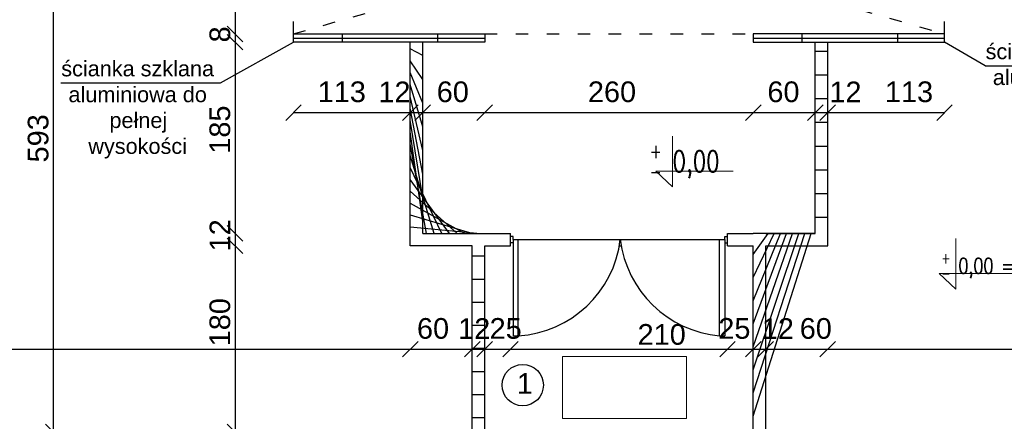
# Model space of a CAD drawing. Header units: millimetres. Extents: x 6528 to 149658, y 3342 to 12852.
# Tile 80 of 122: x 77840 to 78793, y 7321 to 7709. Entities that reach past the tile are written whole.
import ezdxf

# ---------------------------------------------------------------- set-up
doc = ezdxf.new("R2010")
doc.units = ezdxf.units.MM
doc.linetypes.add('ACAD_ISO03W100', pattern=[30, 12, -18])
doc.layers.add('&_opisy_100', color=51, linetype='Continuous', lineweight=20)
doc.styles.add('Romans', font='romans.shx', dxfattribs={"width": 0.75})
doc.styles.get("Standard").update_dxf_attribs({"font": 'arial.ttf'})
doc.dimstyles.new('ISO-25', dxfattribs={"dimtxt": 2.5, "dimasz": 2.5, "dimexe": 1.25, "dimexo": 0.625, "dimtad": 1, "dimtxsty": 'Standard', "dimcen": 2.5, "dimadec": 0, "dimazin": 0, "dimtfac": 1, "dimtmove": 0, "dimatfit": 3, "dimfxl": 1, "dimarcsym": 0})

# ---------------------------------------------------------------- blocks, each defined once
blk = doc.blocks.new('_Oblique')
at = {"color": 0, "linetype": 'ByBlock', "lineweight": -2}
blk.add_line((-0.5, -0.5), (0.5, 0.5), dxfattribs=at)
blk = doc.blocks.new('*D2651')
at = {"color": 0, "lineweight": -2, "transparency": 16777216}
blk.add_line((77539.85100691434, 7390.625447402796), (78217.85100786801, 7390.625447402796), dxfattribs=at)
at = {"layer": 'Defpoints', "color": 0, "transparency": 16777216}
for p in [(77539.85100691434, 7513.383184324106), (78217.85100786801, 7490.670604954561), (78217.85100786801, 7390.625447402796)]:
    blk.add_point(p, dxfattribs=at)
at = {"color": 0, "lineweight": -2, "transparency": 16777216, "xscale": 15, "yscale": 15, "zscale": 15, "rotation": 180}
blk.add_blockref('_Oblique', (77539.85100691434, 7390.625447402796), dxfattribs=at)
at = {"color": 0, "lineweight": -2, "transparency": 16777216, "xscale": 15, "yscale": 15, "zscale": 15}
blk.add_blockref('_Oblique', (78217.85100786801, 7390.625447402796), dxfattribs=at)
at = {"color": 0, "transparency": 16777216, "insert": (77799.1279331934, 7410.61544610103), "char_height": 20, "attachment_point": 5}
blk.add_mtext('678', dxfattribs=at)
blk = doc.blocks.new('*D2654')
at = {"color": 0, "lineweight": -2, "transparency": 16777216}
blk.add_line((78217.85100786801, 7390.625447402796), (78277.85100786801, 7390.625447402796), dxfattribs=at)
at = {"layer": 'Defpoints', "color": 0, "transparency": 16777216}
for p in [(78217.85100786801, 7513.383184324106), (78277.85100786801, 7490.670604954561), (78277.85100786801, 7390.625447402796)]:
    blk.add_point(p, dxfattribs=at)
at = {"color": 0, "lineweight": -2, "transparency": 16777216, "xscale": 15, "yscale": 15, "zscale": 15, "rotation": 180}
blk.add_blockref('_Oblique', (78217.85100786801, 7390.625447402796), dxfattribs=at)
at = {"color": 0, "lineweight": -2, "transparency": 16777216, "xscale": 15, "yscale": 15, "zscale": 15}
blk.add_blockref('_Oblique', (78277.85100786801, 7390.625447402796), dxfattribs=at)
at = {"color": 0, "transparency": 16777216, "insert": (78239.86396806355, 7410.61544610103), "char_height": 20, "attachment_point": 5}
blk.add_mtext('60', dxfattribs=at)
blk = doc.blocks.new('*D2655')
at = {"color": 0, "lineweight": -2, "transparency": 16777216}
blk.add_line((78277.85100786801, 7390.625447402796), (78289.85100786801, 7390.625447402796), dxfattribs=at)
at = {"layer": 'Defpoints', "color": 0, "transparency": 16777216}
for p in [(78277.85100786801, 7490.670604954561), (78289.85100786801, 7490.670604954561), (78289.85100786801, 7390.625447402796)]:
    blk.add_point(p, dxfattribs=at)
at = {"color": 0, "lineweight": -2, "transparency": 16777216, "xscale": 15, "yscale": 15, "zscale": 15, "rotation": 180}
blk.add_blockref('_Oblique', (78277.85100786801, 7390.625447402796), dxfattribs=at)
at = {"color": 0, "lineweight": -2, "transparency": 16777216, "xscale": 15, "yscale": 15, "zscale": 15}
blk.add_blockref('_Oblique', (78289.85100786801, 7390.625447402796), dxfattribs=at)
at = {"color": 0, "transparency": 16777216, "insert": (78279.7579185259, 7410.61544610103), "char_height": 20, "attachment_point": 5}
blk.add_mtext('12', dxfattribs=at)
blk = doc.blocks.new('*D2656')
at = {"color": 0, "lineweight": -2, "transparency": 16777216}
blk.add_line((78289.85100786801, 7390.625447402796), (78314.85100786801, 7390.625447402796), dxfattribs=at)
at = {"layer": 'Defpoints', "color": 0, "transparency": 16777216}
for p in [(78289.85100786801, 7490.670604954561), (78314.85100786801, 7490.670604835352), (78314.85100786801, 7390.625447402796)]:
    blk.add_point(p, dxfattribs=at)
at = {"color": 0, "lineweight": -2, "transparency": 16777216, "xscale": 15, "yscale": 15, "zscale": 15, "rotation": 180}
blk.add_blockref('_Oblique', (78289.85100786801, 7390.625447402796), dxfattribs=at)
at = {"color": 0, "lineweight": -2, "transparency": 16777216, "xscale": 15, "yscale": 15, "zscale": 15}
blk.add_blockref('_Oblique', (78314.85100786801, 7390.625447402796), dxfattribs=at)
at = {"color": 0, "transparency": 16777216, "insert": (78310.1969777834, 7410.61544610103), "char_height": 20, "attachment_point": 5}
blk.add_mtext('25', dxfattribs=at)
blk = doc.blocks.new('*D2657')
at = {"color": 0, "lineweight": -2, "transparency": 16777216}
blk.add_line((78314.85100786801, 7390.625447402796), (78524.85100786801, 7390.625447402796), dxfattribs=at)
at = {"layer": 'Defpoints', "color": 0, "transparency": 16777216}
for p in [(78314.85100786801, 7490.670604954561), (78524.85100786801, 7490.670604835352), (78524.85100786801, 7390.625447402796)]:
    blk.add_point(p, dxfattribs=at)
at = {"color": 0, "lineweight": -2, "transparency": 16777216, "xscale": 15, "yscale": 15, "zscale": 15, "rotation": 180}
blk.add_blockref('_Oblique', (78314.85100786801, 7390.625447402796), dxfattribs=at)
at = {"color": 0, "lineweight": -2, "transparency": 16777216, "xscale": 15, "yscale": 15, "zscale": 15}
blk.add_blockref('_Oblique', (78524.85100786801, 7390.625447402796), dxfattribs=at)
at = {"color": 0, "transparency": 16777216, "insert": (78461.15180795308, 7404.820510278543), "char_height": 20, "attachment_point": 5}
blk.add_mtext('210', dxfattribs=at)
blk = doc.blocks.new('*D2658')
at = {"color": 0, "lineweight": -2, "transparency": 16777216}
blk.add_line((78524.85100786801, 7390.625447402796), (78549.85100786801, 7390.625447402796), dxfattribs=at)
at = {"layer": 'Defpoints', "color": 0, "transparency": 16777216}
for p in [(78524.85100786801, 7490.670604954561), (78549.85100786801, 7490.670604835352), (78549.85100786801, 7390.625447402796)]:
    blk.add_point(p, dxfattribs=at)
at = {"color": 0, "lineweight": -2, "transparency": 16777216, "xscale": 15, "yscale": 15, "zscale": 15, "rotation": 180}
blk.add_blockref('_Oblique', (78524.85100786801, 7390.625447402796), dxfattribs=at)
at = {"color": 0, "lineweight": -2, "transparency": 16777216, "xscale": 15, "yscale": 15, "zscale": 15}
blk.add_blockref('_Oblique', (78549.85100786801, 7390.625447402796), dxfattribs=at)
at = {"color": 0, "transparency": 16777216, "insert": (78531.51269405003, 7410.61544610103), "char_height": 20, "attachment_point": 5}
blk.add_mtext('25', dxfattribs=at)
blk = doc.blocks.new('*D2659')
at = {"color": 0, "lineweight": -2, "transparency": 16777216}
blk.add_line((78549.85100786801, 7390.625447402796), (78561.85100786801, 7390.625447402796), dxfattribs=at)
at = {"layer": 'Defpoints', "color": 0, "transparency": 16777216}
for p in [(78549.85100786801, 7490.670604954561), (78561.85100786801, 7490.670604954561), (78561.85100786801, 7390.625447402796)]:
    blk.add_point(p, dxfattribs=at)
at = {"color": 0, "lineweight": -2, "transparency": 16777216, "xscale": 15, "yscale": 15, "zscale": 15, "rotation": 180}
blk.add_blockref('_Oblique', (78549.85100786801, 7390.625447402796), dxfattribs=at)
at = {"color": 0, "lineweight": -2, "transparency": 16777216, "xscale": 15, "yscale": 15, "zscale": 15}
blk.add_blockref('_Oblique', (78561.85100786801, 7390.625447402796), dxfattribs=at)
at = {"color": 0, "transparency": 16777216, "insert": (78573.58544032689, 7410.61544610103), "char_height": 20, "attachment_point": 5}
blk.add_mtext('12', dxfattribs=at)
blk = doc.blocks.new('*D2660')
at = {"color": 0, "lineweight": -2, "transparency": 16777216}
blk.add_line((78561.85100786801, 7390.625447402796), (78621.85100786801, 7390.625447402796), dxfattribs=at)
at = {"layer": 'Defpoints', "color": 0, "transparency": 16777216}
for p in [(78561.85100786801, 7490.670604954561), (78621.85100786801, 7490.670604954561), (78621.85100786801, 7390.625447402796)]:
    blk.add_point(p, dxfattribs=at)
at = {"color": 0, "lineweight": -2, "transparency": 16777216, "xscale": 15, "yscale": 15, "zscale": 15, "rotation": 180}
blk.add_blockref('_Oblique', (78561.85100786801, 7390.625447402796), dxfattribs=at)
at = {"color": 0, "lineweight": -2, "transparency": 16777216, "xscale": 15, "yscale": 15, "zscale": 15}
blk.add_blockref('_Oblique', (78621.85100786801, 7390.625447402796), dxfattribs=at)
at = {"color": 0, "transparency": 16777216, "insert": (78610.30013887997, 7410.61544610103), "char_height": 20, "attachment_point": 5}
blk.add_mtext('60', dxfattribs=at)
blk = doc.blocks.new('*D2661')
at = {"color": 0, "lineweight": -2, "transparency": 16777216}
blk.add_line((78621.85100786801, 7390.625447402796), (79301.85100715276, 7390.625447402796), dxfattribs=at)
at = {"layer": 'Defpoints', "color": 0, "transparency": 16777216}
for p in [(78621.85100786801, 7490.670604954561), (79301.85100715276, 7490.670604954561), (79301.85100715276, 7390.625447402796)]:
    blk.add_point(p, dxfattribs=at)
at = {"color": 0, "lineweight": -2, "transparency": 16777216, "xscale": 15, "yscale": 15, "zscale": 15, "rotation": 180}
blk.add_blockref('_Oblique', (78621.85100786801, 7390.625447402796), dxfattribs=at)
at = {"color": 0, "lineweight": -2, "transparency": 16777216, "xscale": 15, "yscale": 15, "zscale": 15}
blk.add_blockref('_Oblique', (79301.85100715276, 7390.625447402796), dxfattribs=at)
at = {"color": 0, "transparency": 16777216, "insert": (78947.49917714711, 7410.61544610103), "char_height": 20, "attachment_point": 5}
blk.add_mtext('679', dxfattribs=at)
blk = doc.blocks.new('*D2663')
at = {"color": 0, "lineweight": -2, "transparency": 16777216}
blk.add_line((78104.85100786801, 7619.562587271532), (78217.85100786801, 7619.562587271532), dxfattribs=at)
at = {"layer": 'Defpoints', "color": 0, "transparency": 16777216}
for p in [(78104.85100786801, 7687.670604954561), (78217.85100786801, 7687.670604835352), (78217.85100786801, 7619.562587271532)]:
    blk.add_point(p, dxfattribs=at)
at = {"color": 0, "lineweight": -2, "transparency": 16777216, "xscale": 15, "yscale": 15, "zscale": 15, "rotation": 180}
blk.add_blockref('_Oblique', (78104.85100786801, 7619.562587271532), dxfattribs=at)
at = {"color": 0, "lineweight": -2, "transparency": 16777216, "xscale": 15, "yscale": 15, "zscale": 15}
blk.add_blockref('_Oblique', (78217.85100786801, 7619.562587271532), dxfattribs=at)
at = {"color": 0, "transparency": 16777216, "insert": (78151.56638877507, 7639.552585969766), "char_height": 20, "attachment_point": 5}
blk.add_mtext('113', dxfattribs=at)
blk = doc.blocks.new('*D2664')
at = {"color": 0, "lineweight": -2, "transparency": 16777216}
blk.add_line((78217.85100786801, 7619.562587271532), (78229.8510076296, 7619.562587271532), dxfattribs=at)
at = {"layer": 'Defpoints', "color": 0, "transparency": 16777216}
for p in [(78217.85100786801, 7687.670604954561), (78229.8510076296, 7687.670604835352), (78229.8510076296, 7619.562587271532)]:
    blk.add_point(p, dxfattribs=at)
at = {"color": 0, "lineweight": -2, "transparency": 16777216, "xscale": 15, "yscale": 15, "zscale": 15, "rotation": 180}
blk.add_blockref('_Oblique', (78217.85100786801, 7619.562587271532), dxfattribs=at)
at = {"color": 0, "lineweight": -2, "transparency": 16777216, "xscale": 15, "yscale": 15, "zscale": 15}
blk.add_blockref('_Oblique', (78229.8510076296, 7619.562587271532), dxfattribs=at)
at = {"color": 0, "transparency": 16777216, "insert": (78202.54159324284, 7639.552585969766), "char_height": 20, "attachment_point": 5}
blk.add_mtext('12', dxfattribs=at)
blk = doc.blocks.new('*D2665')
at = {"color": 0, "lineweight": -2, "transparency": 16777216}
blk.add_line((78229.8510076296, 7619.562587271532), (78289.8510076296, 7619.562587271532), dxfattribs=at)
at = {"layer": 'Defpoints', "color": 0, "transparency": 16777216}
for p in [(78229.8510076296, 7687.670604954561), (78289.8510076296, 7687.670604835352), (78289.8510076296, 7619.562587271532)]:
    blk.add_point(p, dxfattribs=at)
at = {"color": 0, "lineweight": -2, "transparency": 16777216, "xscale": 15, "yscale": 15, "zscale": 15, "rotation": 180}
blk.add_blockref('_Oblique', (78229.8510076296, 7619.562587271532), dxfattribs=at)
at = {"color": 0, "lineweight": -2, "transparency": 16777216, "xscale": 15, "yscale": 15, "zscale": 15}
blk.add_blockref('_Oblique', (78289.8510076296, 7619.562587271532), dxfattribs=at)
at = {"color": 0, "transparency": 16777216, "insert": (78259.00521962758, 7639.552585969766), "char_height": 20, "attachment_point": 5}
blk.add_mtext('60', dxfattribs=at)
blk = doc.blocks.new('*D2666')
at = {"color": 0, "lineweight": -2, "transparency": 16777216}
blk.add_line((78289.8510076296, 7619.56258750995), (78549.85100810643, 7619.56258750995), dxfattribs=at)
at = {"layer": 'Defpoints', "color": 0, "transparency": 16777216}
for p in [(78289.8510076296, 7687.67060519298), (78549.85100810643, 7687.67060507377), (78549.85100810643, 7619.56258750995)]:
    blk.add_point(p, dxfattribs=at)
at = {"color": 0, "lineweight": -2, "transparency": 16777216, "xscale": 15, "yscale": 15, "zscale": 15, "rotation": 180}
blk.add_blockref('_Oblique', (78289.8510076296, 7619.56258750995), dxfattribs=at)
at = {"color": 0, "lineweight": -2, "transparency": 16777216, "xscale": 15, "yscale": 15, "zscale": 15}
blk.add_blockref('_Oblique', (78549.85100810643, 7619.56258750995), dxfattribs=at)
at = {"color": 0, "transparency": 16777216, "insert": (78413.0782362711, 7639.552586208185), "char_height": 20, "attachment_point": 5}
blk.add_mtext('260', dxfattribs=at)
blk = doc.blocks.new('*D2667')
at = {"color": 0, "lineweight": -2, "transparency": 16777216}
blk.add_line((78549.85100810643, 7619.56258750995), (78609.85100810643, 7619.56258750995), dxfattribs=at)
at = {"layer": 'Defpoints', "color": 0, "transparency": 16777216}
for p in [(78549.85100810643, 7687.67060519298), (78609.85100810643, 7687.67060507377), (78609.85100810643, 7619.56258750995)]:
    blk.add_point(p, dxfattribs=at)
at = {"color": 0, "lineweight": -2, "transparency": 16777216, "xscale": 15, "yscale": 15, "zscale": 15, "rotation": 180}
blk.add_blockref('_Oblique', (78549.85100810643, 7619.56258750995), dxfattribs=at)
at = {"color": 0, "lineweight": -2, "transparency": 16777216, "xscale": 15, "yscale": 15, "zscale": 15}
blk.add_blockref('_Oblique', (78609.85100810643, 7619.56258750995), dxfattribs=at)
at = {"color": 0, "transparency": 16777216, "insert": (78579.00522010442, 7639.552586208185), "char_height": 20, "attachment_point": 5}
blk.add_mtext('60', dxfattribs=at)
blk = doc.blocks.new('*D2668')
at = {"color": 0, "lineweight": -2, "transparency": 16777216}
blk.add_line((78609.85100810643, 7619.56258750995), (78621.85100786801, 7619.56258750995), dxfattribs=at)
at = {"layer": 'Defpoints', "color": 0, "transparency": 16777216}
for p in [(78609.85100810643, 7687.67060519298), (78621.85100786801, 7687.67060507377), (78621.85100786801, 7619.56258750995)]:
    blk.add_point(p, dxfattribs=at)
at = {"color": 0, "lineweight": -2, "transparency": 16777216, "xscale": 15, "yscale": 15, "zscale": 15, "rotation": 180}
blk.add_blockref('_Oblique', (78609.85100810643, 7619.56258750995), dxfattribs=at)
at = {"color": 0, "lineweight": -2, "transparency": 16777216, "xscale": 15, "yscale": 15, "zscale": 15}
blk.add_blockref('_Oblique', (78621.85100786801, 7619.56258750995), dxfattribs=at)
at = {"color": 0, "transparency": 16777216, "insert": (78639.00522010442, 7639.552586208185), "char_height": 20, "attachment_point": 5}
blk.add_mtext('12', dxfattribs=at)
blk = doc.blocks.new('*D2669')
at = {"color": 0, "lineweight": -2, "transparency": 16777216}
blk.add_line((78621.85100786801, 7619.56258750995), (78734.85100786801, 7619.56258750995), dxfattribs=at)
at = {"layer": 'Defpoints', "color": 0, "transparency": 16777216}
for p in [(78621.85100786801, 7687.67060519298), (78734.85100786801, 7687.670604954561), (78734.85100786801, 7619.56258750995)]:
    blk.add_point(p, dxfattribs=at)
at = {"color": 0, "lineweight": -2, "transparency": 16777216, "xscale": 15, "yscale": 15, "zscale": 15, "rotation": 180}
blk.add_blockref('_Oblique', (78621.85100786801, 7619.56258750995), dxfattribs=at)
at = {"color": 0, "lineweight": -2, "transparency": 16777216, "xscale": 15, "yscale": 15, "zscale": 15}
blk.add_blockref('_Oblique', (78734.85100786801, 7619.56258750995), dxfattribs=at)
at = {"color": 0, "transparency": 16777216, "insert": (78700.5384153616, 7639.552586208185), "char_height": 20, "attachment_point": 5}
blk.add_mtext('113', dxfattribs=at)
blk = doc.blocks.new('*D2672')
at = {"color": 0, "lineweight": -2, "transparency": 16777216}
blk.add_line((77872.4037315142, 7903.670604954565), (77872.4037315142, 7310.670601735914), dxfattribs=at)
at = {"layer": 'Defpoints', "color": 0, "transparency": 16777216}
for p in [(78062.40372769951, 7903.670604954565), (77872.4037315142, 7310.670601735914), (77902.77946131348, 7310.670601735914)]:
    blk.add_point(p, dxfattribs=at)
at = {"color": 0, "lineweight": -2, "transparency": 16777216, "xscale": 15, "yscale": 15, "zscale": 15}
for p, rotation in [((77872.4037315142, 7903.670604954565), 90), ((77872.4037315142, 7310.670601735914), 270)]:
    blk.add_blockref('_Oblique', p, dxfattribs=dict(at, rotation=rotation))
at = {"color": 0, "transparency": 16777216, "insert": (77857.77982585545, 7594.63830805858), "char_height": 20, "attachment_point": 5, "rotation": 90}
blk.add_mtext('593', dxfattribs=at)
blk = doc.blocks.new('*D2679')
at = {"color": 0, "lineweight": -2, "transparency": 16777216}
blk.add_line((78048.27135174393, 7875.670604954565), (78048.27135174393, 7695.670604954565), dxfattribs=at)
at = {"layer": 'Defpoints', "color": 0, "transparency": 16777216}
for p in [(78092.85101168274, 7875.670604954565), (78048.27135174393, 7695.670604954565), (78104.85100786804, 7695.670604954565)]:
    blk.add_point(p, dxfattribs=at)
at = {"color": 0, "lineweight": -2, "transparency": 16777216, "xscale": 15, "yscale": 15, "zscale": 15}
for p, rotation in [((78048.27135174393, 7875.670604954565), 90), ((78048.27135174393, 7695.670604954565), 270)]:
    blk.add_blockref('_Oblique', p, dxfattribs=dict(at, rotation=rotation))
at = {"color": 0, "transparency": 16777216, "insert": (78033.64743273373, 7761.111613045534), "char_height": 20, "attachment_point": 5, "rotation": 90}
blk.add_mtext('180', dxfattribs=at)
blk = doc.blocks.new('*D2681')
at = {"color": 0, "lineweight": -2, "transparency": 16777216}
blk.add_line((78048.27135412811, 7695.670604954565), (78048.27135412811, 7687.670604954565), dxfattribs=at)
at = {"layer": 'Defpoints', "color": 0, "transparency": 16777216}
for p in [(78104.85100786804, 7695.670604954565), (78048.27135412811, 7687.670604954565), (78104.85100786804, 7687.670604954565)]:
    blk.add_point(p, dxfattribs=at)
at = {"color": 0, "lineweight": -2, "transparency": 16777216, "xscale": 15, "yscale": 15, "zscale": 15}
for p, rotation in [((78048.27135412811, 7695.670604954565), 90), ((78048.27135412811, 7687.670604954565), 270)]:
    blk.add_blockref('_Oblique', p, dxfattribs=dict(at, rotation=rotation))
at = {"color": 0, "transparency": 16777216, "insert": (78033.64743273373, 7695.219893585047), "char_height": 20, "attachment_point": 5, "rotation": 90}
blk.add_mtext('8', dxfattribs=at)
blk = doc.blocks.new('*D2682')
at = {"color": 0, "lineweight": -2, "transparency": 16777216}
blk.add_line((78048.27135889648, 7687.670604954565), (78048.27135889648, 7502.670604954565), dxfattribs=at)
at = {"layer": 'Defpoints', "color": 0, "transparency": 16777216}
for p in [(78104.85101025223, 7687.670604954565), (78048.27135889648, 7502.670604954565), (78229.85100786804, 7502.670604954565)]:
    blk.add_point(p, dxfattribs=at)
at = {"color": 0, "lineweight": -2, "transparency": 16777216, "xscale": 15, "yscale": 15, "zscale": 15}
for p, rotation in [((78048.27135889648, 7687.670604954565), 90), ((78048.27135889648, 7502.670604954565), 270)]:
    blk.add_blockref('_Oblique', p, dxfattribs=dict(at, rotation=rotation))
at = {"color": 0, "transparency": 16777216, "insert": (78033.64743511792, 7603.089941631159), "char_height": 20, "attachment_point": 5, "rotation": 90}
blk.add_mtext('185', dxfattribs=at)
blk = doc.blocks.new('*D2683')
at = {"color": 0, "lineweight": -2, "transparency": 16777216}
blk.add_line((78048.27136128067, 7502.670609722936), (78048.27136128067, 7490.670604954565), dxfattribs=at)
at = {"layer": 'Defpoints', "color": 0, "transparency": 16777216}
for p in [(78229.85100786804, 7502.670609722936), (78048.27136128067, 7490.670604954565), (78217.85100786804, 7490.670604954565)]:
    blk.add_point(p, dxfattribs=at)
at = {"color": 0, "lineweight": -2, "transparency": 16777216, "xscale": 15, "yscale": 15, "zscale": 15}
for p, rotation in [((78048.27136128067, 7502.670609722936), 90), ((78048.27136128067, 7490.670604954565), 270)]:
    blk.add_blockref('_Oblique', p, dxfattribs=dict(at, rotation=rotation))
at = {"color": 0, "transparency": 16777216, "insert": (78033.64743511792, 7500.809954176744), "char_height": 20, "attachment_point": 5, "rotation": 90}
blk.add_mtext('12', dxfattribs=at)
blk = doc.blocks.new('*D2684')
at = {"color": 0, "lineweight": -2, "transparency": 16777216}
blk.add_line((78048.27136318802, 7490.670612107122), (78048.27136318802, 7310.670604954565), dxfattribs=at)
at = {"layer": 'Defpoints', "color": 0, "transparency": 16777216}
for p in [(78229.85100786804, 7490.670612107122), (78048.27136318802, 7310.670604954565), (78217.85100786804, 7310.670604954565)]:
    blk.add_point(p, dxfattribs=at)
at = {"color": 0, "lineweight": -2, "transparency": 16777216, "xscale": 15, "yscale": 15, "zscale": 15}
for p, rotation in [((78048.27136318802, 7490.670612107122), 90), ((78048.27136318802, 7310.670604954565), 270)]:
    blk.add_blockref('_Oblique', p, dxfattribs=dict(at, rotation=rotation))
at = {"color": 0, "transparency": 16777216, "insert": (78033.64743511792, 7416.757795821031), "char_height": 20, "attachment_point": 5, "rotation": 90}
blk.add_mtext('180', dxfattribs=at)

msp = doc.modelspace()

# ---------------------------------------------------------------- hatches: boundary and pattern name
h = msp.add_hatch()
h.set_pattern_fill('ANSI31', color=256, scale=5)
h.set_pattern_definition([(45, (-1177784256.190767, -935731374.6151185), (-11.22532015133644, 11.22532015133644), [])])
h.paths.add_polyline_path([(78289.85100786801, 7490.670604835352), (78314.85100786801, 7490.670604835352), (78314.85100786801, 7502.670604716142), (78289.85100786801, 7502.670604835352), (78229.85100786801, 7502.670604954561), (78229.85100786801, 7687.670604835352), (78229.8510076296, 7687.670604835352), (78217.85100786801, 7687.670604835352), (78217.85100786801, 7502.670604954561), (78217.85100786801, 7490.670604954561), (78277.85100786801, 7490.670604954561), (78277.85100786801, 7310.670604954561), (78289.85100786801, 7310.670604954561)])
h.paths.add_polyline_path([(78561.85100786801, 7490.670604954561), (78621.85100786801, 7490.670604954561), (78621.85100786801, 7502.670604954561), (78621.85100786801, 7687.670604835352), (78609.85100786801, 7687.670604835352), (78609.85100786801, 7502.670604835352), (78561.85100786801, 7502.670604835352), (78549.85100786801, 7502.670604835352), (78524.85100786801, 7502.670604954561), (78524.85100786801, 7490.670604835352), (78549.85100786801, 7490.670604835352), (78549.85100786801, 7310.670604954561), (78549.85100810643, 7310.670604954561), (78561.85100786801, 7310.670604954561)])

# ---------------------------------------------------------------- linework, layer by layer
at = {"layer": '&_opisy_100', "color": 0}
for points in [[(78471.61953394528, 7596.811690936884), (78471.61953394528, 7547.814774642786), (78455.55638949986, 7562.847871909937), (78530.42729227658, 7562.847871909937)], [(78745.88037293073, 7497.776048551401), (78745.88037293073, 7448.779132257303), (78729.81722824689, 7463.812229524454), (78804.68813126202, 7463.812229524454)]]:
    msp.add_lwpolyline(points, dxfattribs=at)
at = {"linetype": 'ACAD_ISO03W100'}
for p, q in [((78104.85100786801, 7695.670604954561), (78104.85100786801, 7875.670604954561)), ((78104.85100786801, 7875.670604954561), (78734.85100786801, 7695.670604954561)), ((78104.85100786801, 7695.670604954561), (78734.85100786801, 7875.670604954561)), ((78734.85100786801, 7695.670604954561), (78734.85100786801, 7875.670604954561)), ((78289.8510076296, 7695.670604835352), (78549.85100810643, 7695.670604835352))]:
    msp.add_line(p, q, dxfattribs=at)
at = {"lineweight": 30}
for p, q in [((78104.85100786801, 7687.670604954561), (78104.85100786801, 7695.670604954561)), ((78104.85100786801, 7695.670604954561), (78289.8510076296, 7695.670604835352)), ((78152.17348020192, 7687.670604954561), (78152.17348020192, 7695.670604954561)), ((78244.6734799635, 7687.670604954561), (78244.6734799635, 7695.670604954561)), ((78289.8510076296, 7695.670604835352), (78289.8510076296, 7687.670604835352)), ((78734.85100786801, 7695.670604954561), (78549.85100810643, 7695.670604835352)), ((78549.85100810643, 7695.670604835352), (78549.85100810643, 7687.670604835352)), ((78597.17347805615, 7687.670604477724), (78597.17347805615, 7695.670604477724)), ((78689.67347781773, 7687.670604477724), (78689.67347781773, 7695.670604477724)), ((78734.85100786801, 7687.670604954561), (78734.85100786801, 7695.670604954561)), ((78229.8510076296, 7687.670604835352), (78104.85100786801, 7687.670604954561)), ((78217.85100786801, 7502.670604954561), (78217.85100786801, 7687.670604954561)), ((78229.85100786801, 7502.670604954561), (78229.85100786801, 7687.670604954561)), ((78289.8510076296, 7687.670604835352), (78229.8510076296, 7687.670604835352)), ((78549.85100810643, 7687.670604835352), (78609.85100810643, 7687.670604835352)), ((78609.85100810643, 7687.670604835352), (78734.85100786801, 7687.670604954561)), ((78609.85100786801, 7502.670604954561), (78609.85100786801, 7687.670604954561)), ((78621.85100786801, 7502.670604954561), (78621.85100786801, 7687.670604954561)), ((78217.85100786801, 7490.670604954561), (78217.85100786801, 7502.670604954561)), ((78229.85100786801, 7502.670604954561), (78289.85100786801, 7502.670604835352)), ((78289.85100786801, 7502.670604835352), (78314.85100786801, 7502.670604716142)), ((78314.85100786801, 7490.670604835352), (78314.85100786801, 7502.670604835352)), ((78524.85100786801, 7502.670604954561), (78549.85100786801, 7502.670604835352)), ((78524.85100786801, 7490.670604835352), (78524.85100786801, 7502.670604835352)), ((78609.85100786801, 7502.670604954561), (78549.85100786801, 7502.670604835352)), ((78561.85100786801, 7502.670604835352), (78609.85100786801, 7502.670604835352)), ((78621.85100786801, 7490.670604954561), (78621.85100786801, 7502.670604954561)), ((78277.85100786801, 7490.670604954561), (78217.85100786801, 7490.670604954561)), ((78277.85100786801, 7310.670604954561), (78277.85100786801, 7490.670604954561)), ((78289.85100786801, 7310.670604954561), (78289.85100786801, 7490.670604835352)), ((78289.85100786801, 7490.670604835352), (78314.85100786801, 7490.670604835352)), ((78289.85100786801, 7490.670604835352), (78314.85100786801, 7490.670604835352)), ((78524.85100786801, 7490.670604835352), (78549.85100786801, 7490.670604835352)), ((78549.85100786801, 7310.670604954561), (78549.85100786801, 7490.670604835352)), ((78549.85100786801, 7310.670604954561), (78549.85100786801, 7490.670604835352)), ((78561.85100786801, 7310.670604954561), (78561.85100786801, 7490.670604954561)), ((78561.85100786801, 7310.670604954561), (78561.85100786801, 7490.670604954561)), ((78561.85100786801, 7490.670604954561), (78621.85100786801, 7490.670604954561))]:
    msp.add_line(p, q, dxfattribs=at)
for p, q in [((78104.85100786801, 7691.670604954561), (78289.8510076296, 7691.670604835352)), ((78549.85100810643, 7691.670604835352), (78734.85100786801, 7691.670604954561)), ((78034.34328787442, 7648.220617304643), (78104.8510102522, 7687.670604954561)), ((78774.21782009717, 7664.771197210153), (78734.85100786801, 7687.670604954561)), ((78774.21782009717, 7664.771197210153), (78928.9148229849, 7664.771197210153)), ((77879.6462849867, 7648.220617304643), (78034.34328787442, 7648.220617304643)), ((78229.85100786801, 7502.670604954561), (78289.85100786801, 7502.670604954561)), ((78317.35100786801, 7499.670604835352), (78314.85100786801, 7499.670604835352)), ((78317.35100786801, 7496.670604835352), (78317.35100786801, 7499.670604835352)), ((78522.24583642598, 7496.670604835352), (78522.24583642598, 7499.670604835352)), ((78522.24583642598, 7499.670604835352), (78524.74583642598, 7499.670604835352)), ((78609.85100786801, 7502.670604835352), (78549.85100786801, 7502.670604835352)), ((78277.85100786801, 7490.670604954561), (78217.85100786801, 7490.670604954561)), ((78317.35100786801, 7493.670604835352), (78314.85100786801, 7493.670604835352)), ((78317.35100786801, 7496.670604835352), (78317.35100786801, 7493.670604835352)), ((78317.35100786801, 7496.670604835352), (78522.24583642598, 7496.670604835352)), ((78317.35100786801, 7493.670604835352), (78317.35100786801, 7403.670604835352)), ((78322.35100786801, 7403.670604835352), (78322.35100786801, 7496.670604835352)), ((78420.20192043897, 7490.670604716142), (78422.00836961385, 7490.670604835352)), ((78517.24583642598, 7403.670604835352), (78517.24583642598, 7496.670604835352)), ((78522.24583642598, 7496.670604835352), (78522.24583642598, 7493.670604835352)), ((78522.24583642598, 7493.670604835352), (78524.74583642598, 7493.670604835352)), ((78522.24583642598, 7493.670604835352), (78522.24583642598, 7403.670604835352)), ((78317.35100786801, 7403.670604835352), (78322.35100786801, 7403.670604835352)), ((78517.24583642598, 7403.670604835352), (78522.24583642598, 7403.670604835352))]:
    msp.add_line(p, q)
at = {"lineweight": 0}
for p, q in [((78365.19825642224, 7383.62938977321), (78485.19825642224, 7383.62938977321)), ((78365.19825642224, 7323.62938977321), (78365.19825642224, 7383.62938977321)), ((78485.19825642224, 7383.62938977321), (78485.19825642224, 7323.62938977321)), ((78485.19825642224, 7323.62938977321), (78365.19825642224, 7323.62938977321))]:
    msp.add_line(p, q, dxfattribs=at)
msp.add_circle((78326.6930252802, 7355.888404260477), 20)
for centre, radius, start, end in [((78315.98863737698, 7509.354102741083), 105.8748387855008, 273.4451739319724, 353.1196061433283), ((78526.61949579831, 7509.55923844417), 106.3027195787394, 186.9639416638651, 264.9411520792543)]:
    msp.add_arc(centre, radius, start, end)

# ---------------------------------------------------------------- texts
at = {"layer": '&_opisy_100', "color": 0, "width": 420.6382812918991, "attachment_point": 1, "rotation": 359.99999780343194, "style": 'Romans'}
for s, insert, char_height in [('\\A1;{\\H0.7x;\\S+^ -;} 0,00', (78449.43281738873, 7589.506433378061), 20.25), ('\\A1;{\\H0.7x;\\S+^ -;} 0,00 = 34,18 m n.p.m.', (78731.90099709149, 7483.943841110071), 15)]:
    msp.add_mtext(s, dxfattribs=dict(at, insert=insert, char_height=char_height))
at = {"attachment_point": 1}
for s, width, insert, char_height in [('\\pi3.916;ścianka szklana \\P\\pi10.89929;aluminiowa do \\P\\pi50.55822;pełnej \\P\\pi30.10972;wysokości', 154.2201257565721, (78770.72526519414, 7686.191768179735), 15), ('\\pi3.916;ścianka szklana \\P\\pi10.89929;aluminiowa do \\P\\pi50.55822;pełnej \\P\\pi30.10972;wysokości', 154.2201257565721, (77876.15373008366, 7669.641188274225), 15), ('1', 68.36028754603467, (78320.93521111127, 7367.512297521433), 20)]:
    msp.add_mtext_dynamic_manual_height_columns(s, width=width, gutter_width=12.5, heights=[0], dxfattribs=dict(at, insert=insert, char_height=char_height))

# ---------------------------------------------------------------- dimensions: what is measured, and where the dimension line sits
for base, p1, p2, picture, middle in [((77872.4037315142, 7310.670601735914), (78062.40372769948, 7903.670604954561), (77902.77946131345, 7310.67060173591), '*D2672', (77857.77982585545, 7594.63830805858)), ((78048.27135174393, 7695.670604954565), (78092.85101168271, 7875.670604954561), (78104.85100786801, 7695.670604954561), '*D2679', (78033.64743273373, 7761.111613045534)), ((78048.27135412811, 7687.670604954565), (78104.85100786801, 7695.670604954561), (78104.85100786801, 7687.670604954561), '*D2681', (78033.64743273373, 7695.219893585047)), ((78048.27135889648, 7502.670604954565), (78104.8510102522, 7687.670604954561), (78229.85100786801, 7502.670604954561), '*D2682', (78033.64743511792, 7603.089941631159)), ((78048.27136128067, 7490.670604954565), (78229.85100786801, 7502.670609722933), (78217.85100786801, 7490.670604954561), '*D2683', (78033.64743511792, 7500.809954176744)), ((78048.27136318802, 7310.670604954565), (78229.85100786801, 7490.670612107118), (78217.85100786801, 7310.670604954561), '*D2684', (78033.64743511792, 7416.757795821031))]:
    dim = msp.add_linear_dim(base=base, p1=p1, p2=p2, angle=90, dimstyle='ISO-25', override={"dimtxt": 20, "dimasz": 15, "dimblk1": 'Oblique', "dimblk2": 'Oblique', "dimsah": 1, "dimse1": 1, "dimse2": 1, "dimtmove": 2})
    dim.commit()
    dim.dimension.update_dxf_attribs({"geometry": picture, "text_midpoint": middle, "dimtype": 160})
for base, p1, p2, picture, middle in [((78217.85100786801, 7619.562587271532), (78104.85100786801, 7687.670604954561), (78217.85100786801, 7687.670604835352), '*D2663', (78151.56638877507, 7639.552585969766)), ((78229.8510076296, 7619.562587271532), (78217.85100786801, 7687.670604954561), (78229.8510076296, 7687.670604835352), '*D2664', (78202.54159324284, 7639.552585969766)), ((78289.8510076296, 7619.562587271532), (78229.8510076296, 7687.670604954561), (78289.8510076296, 7687.670604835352), '*D2665', (78259.00521962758, 7639.552585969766)), ((78549.85100810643, 7619.56258750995), (78289.8510076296, 7687.67060519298), (78549.85100810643, 7687.67060507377), '*D2666', (78413.0782362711, 7639.552586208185)), ((78609.85100810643, 7619.56258750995), (78549.85100810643, 7687.67060519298), (78609.85100810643, 7687.67060507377), '*D2667', (78579.00522010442, 7639.552586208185)), ((78621.85100786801, 7619.56258750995), (78609.85100810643, 7687.67060519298), (78621.85100786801, 7687.67060507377), '*D2668', (78639.00522010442, 7639.552586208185)), ((78734.85100786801, 7619.56258750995), (78621.85100786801, 7687.67060519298), (78734.85100786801, 7687.670604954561), '*D2669', (78700.5384153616, 7639.552586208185)), ((78217.85100786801, 7390.625447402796), (77539.85100691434, 7513.383184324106), (78217.85100786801, 7490.670604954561), '*D2651', (77799.1279331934, 7410.61544610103)), ((78277.85100786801, 7390.625447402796), (78217.85100786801, 7513.383184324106), (78277.85100786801, 7490.670604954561), '*D2654', (78239.86396806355, 7410.61544610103)), ((78289.85100786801, 7390.625447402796), (78277.85100786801, 7490.670604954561), (78289.85100786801, 7490.670604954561), '*D2655', (78279.7579185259, 7410.61544610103)), ((78314.85100786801, 7390.625447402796), (78289.85100786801, 7490.670604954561), (78314.85100786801, 7490.670604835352), '*D2656', (78310.1969777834, 7410.61544610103)), ((78524.85100786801, 7390.625447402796), (78314.85100786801, 7490.670604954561), (78524.85100786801, 7490.670604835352), '*D2657', (78461.15180795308, 7404.820510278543)), ((78549.85100786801, 7390.625447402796), (78524.85100786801, 7490.670604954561), (78549.85100786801, 7490.670604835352), '*D2658', (78531.51269405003, 7410.61544610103)), ((78561.85100786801, 7390.625447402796), (78549.85100786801, 7490.670604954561), (78561.85100786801, 7490.670604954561), '*D2659', (78573.58544032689, 7410.61544610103)), ((78621.85100786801, 7390.625447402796), (78561.85100786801, 7490.670604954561), (78621.85100786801, 7490.670604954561), '*D2660', (78610.30013887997, 7410.61544610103))]:
    dim = msp.add_linear_dim(base=base, p1=p1, p2=p2, dimstyle='ISO-25', override={"dimtxt": 20, "dimasz": 15, "dimblk1": 'Oblique', "dimblk2": 'Oblique', "dimsah": 1, "dimse1": 1, "dimse2": 1, "dimtmove": 2})
    dim.commit()
    dim.dimension.update_dxf_attribs({"geometry": picture, "text_midpoint": middle, "dimtype": 160})
dim = msp.add_linear_dim(base=(79301.85100715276, 7390.625447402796), p1=(78621.85100786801, 7490.670604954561), p2=(79301.85100715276, 7490.670604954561), text='679', dimstyle='ISO-25', override={"dimtxt": 20, "dimasz": 15, "dimblk1": 'Oblique', "dimblk2": 'Oblique', "dimsah": 1, "dimse1": 1, "dimse2": 1, "dimtmove": 2})
dim.commit()
dim.dimension.update_dxf_attribs({"geometry": '*D2661', "text_midpoint": (78947.49917714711, 7410.61544610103), "dimtype": 160})

doc.saveas('drawing.dxf')
